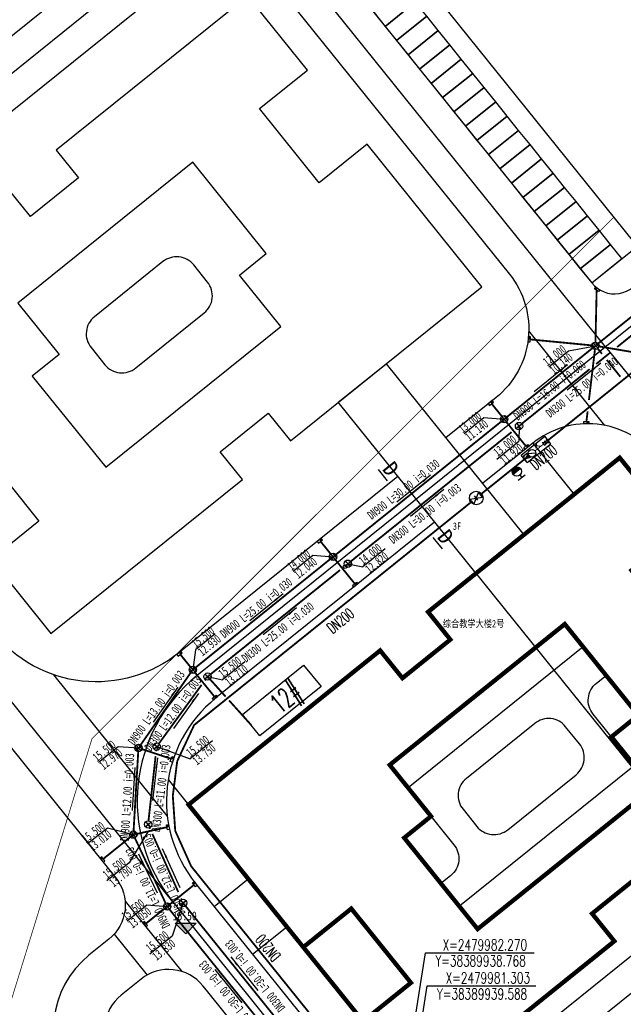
# Model space of a CAD drawing. Extents: x 38389316 to 38392219, y 2477539 to 2480586.
# Tile 36 of 43: x 38389886 to 38389968, y 2479992 to 2480126. Entities that reach past the tile are written whole.
import ezdxf
from ezdxf.enums import TextEntityAlignment as Align

# ---------------------------------------------------------------- set-up
doc = ezdxf.new("R2010")
doc.units = 0
doc.header["$LTSCALE"] = 1000
doc.header["$MEASUREMENT"] = 0
for name, pattern in [('CENTER2', [1.125, 0.75, -0.125, 0.125, -0.125]), ('DASH', [0.35, 0.25, -0.1]), ('PHANTOM2', [1.25, 0.625, -0.125, 0.125, -0.125, 0.125, -0.125])]:
    doc.linetypes.add(name, pattern=pattern)
doc.layers.get('0').update_dxf_attribs({"linetype": 'CONTINUOUS'})
for name, color, linetype in [('-给水标注', 60, 'CONTINUOUS'), ('000001', 2, 'CONTINUOUS'), ('DIM_ELEV', 8, 'CONTINUOUS'), ('DIM_污水', 3, 'CONTINUOUS'), ('JM_指标表', 7, 'CONTINUOUS'), ('JPOINT', 4, 'CONTINUOUS'), ('PIPE-污水', 2, 'CONTINUOUS'), ('PIPE-给水', 6, 'TG_J'), ('PIPE-雨水', 9, 'CONTINUOUS'), ('TWT_COOR', 3, 'CONTINUOUS'), ('u-road', 4, 'CONTINUOUS'), ('U_室外车位', 3, 'CONTINUOUS'), ('VALVE_给水', 7, 'CONTINUOUS'), ('XG-雨水井', 2, 'CONTINUOUS'), ('YD_地块界线', 7, 'CONTINUOUS'), ('国标钢筋混凝土化粪池', 4, 'CONTINUOUS'), ('建筑', 31, 'CONTINUOUS'), ('建筑轮廓', 2, 'CONTINUOUS'), ('文字', 7, 'CONTINUOUS'), ('用地界线', 8, 'CONTINUOUS'), ('绿色屋顶', 114, 'CONTINUOUS'), ('路中线', 7, 'CENTER2'), ('道路', 33, 'CONTINUOUS'), ('雨水', 130, 'CONTINUOUS')]:
    doc.layers.add(name, color=color, linetype=linetype)
doc.styles.add('-宋体', font='txt', dxfattribs={"width": 0.8})
doc.styles.add('_HZTXT', font='txt.shx', dxfattribs={"width": 0.8, "bigfont": 'hztxt.shx'})
doc.styles.add('_TCH_DIM', font='SIMPLEX', dxfattribs={"bigfont": 'GBCBIG'})
doc.styles.add('DIM_FONT', font='SIMPLEX', dxfattribs={"width": 0.7, "bigfont": 'GBCBIG'})
doc.styles.add('TG_LINETYPE', font='SIMPLEX', dxfattribs={"width": 0.8, "height": 3, "bigfont": 'HZTXT'})
doc.styles.add('中等线体', font='txt', dxfattribs={"width": 0.8})
doc.styles.add('人防黑体', font='simhei.ttf', dxfattribs={"width": 0.7})
doc.linetypes.add('TG_J', pattern='A,2,-0.3,["J",TG_LINETYPE,S=0.1,R=0,X=-0.23,Y=-0.15],0', length=2.3)
doc.linetypes.add('未加固陡坎', pattern='A,2,[150,AAA.SHX,S=0.5,R=0,X=0,Y=0.5],1e-11', length=2)

# ---------------------------------------------------------------- blocks, each defined once
blk = doc.blocks.new('雨水井')
for p, q in [((-1, 0), (1, 0)), ((-0.84, 0.55), (0.84, 0.55)), ((-0.84, -0.54), (0.84, -0.54))]:
    blk.add_line(p, q)
blk.add_lwpolyline([(0, -1), (0, 1)])
blk.add_circle((0, 0), 1)
blk = doc.blocks.new('排水雨水检修井')
for p, q in [((-1, 0), (1, 0)), ((0, -1), (0, 1))]:
    blk.add_line(p, q)
blk.add_circle((0, 0), 1)
blk = doc.blocks.new('addddd')
at = {"layer": '-给水标注', "lineweight": -2}
blk.add_hatch(color=256, dxfattribs=at).paths.add_polyline_path([(471862.69, 2575704.54, 0.414214), (471863.7, 2575703.58, 0.414214), (471864.65, 2575704.58)])
blk.add_line((471862.69, 2575704.54), (471864.65, 2575704.58), dxfattribs=at)
at = {"layer": '-给水标注'}
for p, q in [((471864.6, 2575706.22), (471862.72, 2575706.22)), ((471863.66, 2575705.54), (471863.66, 2575706.22))]:
    blk.add_line(p, q, dxfattribs=at)
at = {"layer": '-给水标注', "color": 4, "ltscale": 5}
blk.add_circle((471863.67, 2575704.56), 0.981, dxfattribs=at)
blk = doc.blocks.new('$VALVE$00000296')
for points in [[(-125, 72), (-125, -72), (125, 72), (125, -72), (-125, 72)], [(0, 60), (0, -64)]]:
    blk.add_lwpolyline(points)
for p in [(-125, 0), (125, 0)]:
    blk.add_point(p)
blk = doc.blocks.new('_ARROW')
blk.add_solid([(0, 0), (-1, 0.1), (-1, -0.1)])
blk = doc.blocks.new('化粪池')
at = {"layer": '国标钢筋混凝土化粪池', "color": 4, "linetype": 'DASH', "ltscale": 5}
for p, q in [((39116.07, -4998.7), (39116.07, -4994.92)), ((39116.07, -4994.92), (39126.78, -4994.92)), ((39126.78, -4994.92), (39126.78, -4998.7)), ((39126.78, -4998.7), (39116.07, -4998.7))]:
    blk.add_line(p, q, dxfattribs=at)
at = {"layer": '国标钢筋混凝土化粪池', "color": 4, "ltscale": 5, "style": '_HZTXT', "width": 0.6}
blk.add_text('12#', height=2.7, rotation=0, dxfattribs=at).set_placement((39120.02, -4998.18))
blk = doc.blocks.new('hyvahavb')
at = {"layer": 'DIM_ELEV'}
blk.add_hatch(color=8, dxfattribs=at).paths.add_polyline_path([(-173.18, -4360.83), (-182.18, -4351.83), (-164.18, -4351.83)])
at = {"layer": 'DIM_ELEV', "color": 8}
for p, q in [((-173.18, -4360.83), (-182.18, -4351.83)), ((-182.18, -4351.83), (-164.18, -4351.83)), ((-173.18, -4360.83), (-164.18, -4351.83))]:
    blk.add_line(p, q, dxfattribs=at)
blk = doc.blocks.new('202210211F')
at = {"layer": 'u-road', "color": 8, "flags": 128}
for points in [[(38392067.38, 2482181.78, 0.365977), (38392090.03, 2482176.62), (38392135.75, 2482200.3, -0.356792), (38392158.05, 2482195.61), (38392175.42, 2482174.03, 0.414214), (38392192.29, 2482172.21), (38392241.83, 2482212.09, -0.414212), (38392267.14, 2482209.36), (38392303.51, 2482164.18)], [(38392195.49, 2482149.11), (38392195.49, 2482149.11, -0.414214), (38392197.31, 2482165.98), (38392245.29, 2482204.61, -0.414212), (38392262.16, 2482202.79), (38392292.26, 2482165.4, -0.414214), (38392290.44, 2482148.53), (38392283.59, 2482143.01)], [(38392384.82, 2482031.3), (38392384.82, 2482031.3, 0.414214), (38392386.64, 2482048.17), (38392312.33, 2482140.47, 0.414214), (38392295.46, 2482142.29), (38392288.6, 2482136.78)], [(38392277.04, 2482137.74), (38392247.13, 2482113.66, -0.414215), (38392221.83, 2482116.39), (38392220.57, 2482117.95)], [(38392282.06, 2482131.51), (38392252.15, 2482107.43, 0.414212), (38392249.42, 2482082.12), (38392270.68, 2482055.71)], [(38392231.92, 2482091.09), (38392238.48, 2482082.94, -0.414214), (38392237.57, 2482074.51), (38392234.85, 2482072.31, 0.413489), (38392232.85, 2482054.06, 0.391837)], [(38392250.88, 2482067.55), (38392250.4, 2482068.14, 0.414214), (38392241.96, 2482069.06), (38392239.23, 2482066.86, 0.413147), (38392238.31, 2482058.44, 0.267949)]]:
    blk.add_lwpolyline(points, format="xyb", dxfattribs=at)
for points in [[(38392303.51, 2482164.18), (38392309.74, 2482169.2)], [(38392305.32, 2482144.72), (38392294.91, 2482157.64)], [(38392214.34, 2482112.93), (38392231.92, 2482091.09)], [(38392245.55, 2482091.38), (38392230.05, 2482110.64)], [(38392239.78, 2482079.73), (38392247.54, 2482070.1)], [(38392238.3, 2482075.2), (38392242.79, 2482069.62)], [(38392264.44, 2482050.7), (38392250.88, 2482067.55)]]:
    blk.add_lwpolyline(points, dxfattribs=at)
at = {"layer": 'u-road', "color": 8}
blk.add_arc((38392306.63, 2482166.69), 4, 218.8367, 38.8367, dxfattribs=at)
at = {"layer": 'U_室外车位', "color": 8}
for points in [[(38392273.73, 2482201.18), (38392275.29, 2482199.24), (38392279.42, 2482202.56), (38392277.85, 2482204.51)], [(38392275.29, 2482199.24), (38392276.86, 2482197.29), (38392280.99, 2482200.61), (38392279.42, 2482202.56)], [(38392276.86, 2482197.29), (38392278.43, 2482195.34), (38392282.56, 2482198.66), (38392280.99, 2482200.61)], [(38392278.43, 2482195.34), (38392280, 2482193.39), (38392284.12, 2482196.72), (38392282.56, 2482198.66)], [(38392280, 2482193.39), (38392281.56, 2482191.45), (38392285.69, 2482194.77), (38392284.12, 2482196.72)], [(38392281.56, 2482191.45), (38392283.13, 2482189.5), (38392287.26, 2482192.82), (38392285.69, 2482194.77)], [(38392283.13, 2482189.5), (38392284.7, 2482187.55), (38392288.83, 2482190.88), (38392287.26, 2482192.82)], [(38392284.7, 2482187.55), (38392286.27, 2482185.6), (38392290.4, 2482188.93), (38392288.83, 2482190.88)], [(38392286.27, 2482185.6), (38392287.84, 2482183.66), (38392291.96, 2482186.98), (38392290.4, 2482188.93)], [(38392287.84, 2482183.66), (38392289.4, 2482181.71), (38392293.53, 2482185.03), (38392291.96, 2482186.98)], [(38392289.4, 2482181.71), (38392290.97, 2482179.76), (38392295.1, 2482183.09), (38392293.53, 2482185.03)], [(38392290.97, 2482179.76), (38392292.54, 2482177.81), (38392296.67, 2482181.14), (38392295.1, 2482183.09)], [(38392292.54, 2482177.81), (38392294.11, 2482175.87), (38392298.23, 2482179.19), (38392296.67, 2482181.14)], [(38392294.11, 2482175.87), (38392295.67, 2482173.92), (38392299.8, 2482177.24), (38392298.23, 2482179.19)], [(38392295.67, 2482173.92), (38392297.24, 2482171.97), (38392301.37, 2482175.3), (38392299.8, 2482177.24)], [(38392297.24, 2482171.97), (38392298.81, 2482170.03), (38392302.94, 2482173.35), (38392301.37, 2482175.3)], [(38392298.81, 2482170.03), (38392300.38, 2482168.08), (38392304.51, 2482171.4), (38392302.94, 2482173.35)], [(38392300.38, 2482168.08), (38392301.95, 2482166.13), (38392306.07, 2482169.45), (38392304.51, 2482171.4)], [(38392301.95, 2482166.13), (38392303.51, 2482164.18), (38392307.64, 2482167.51), (38392306.07, 2482169.45)]]:
    blk.add_lwpolyline(points, close=True, dxfattribs=at)
at = {"layer": 'YD_地块界线', "color": 8, "flags": 128}
blk.add_lwpolyline([(38392632.19, 2481768.68), (38392209.29, 2482293.97, 0.356791)], format="xyb", dxfattribs=at)
at = {"layer": '建筑', "color": 8, "linetype": 'DASH', "ltscale": 10, "const_width": 0.2, "flags": 128}
blk.add_lwpolyline([(38392287.71, 2482124.5), (38392307.33, 2482140.3), (38392339.32, 2482100.57), (38392331.84, 2482094.55), (38392346.26, 2482076.64), (38392353.74, 2482082.66), (38392385.72, 2482042.93), (38392366.09, 2482027.13)], close=True, dxfattribs=at)
at = {"layer": '建筑轮廓', "color": 8, "flags": 128}
for points in [[(38392197.65, 2482155.99), (38392213.33, 2482136.51), (38392219.87, 2482141.78), (38392228.02, 2482131.65), (38392221.48, 2482126.39), (38392229.63, 2482116.26), (38392255.81, 2482137.33), (38392252.76, 2482141.11), (38392259.31, 2482146.38), (38392262.35, 2482142.6), (38392288.52, 2482163.67), (38392272.84, 2482183.14), (38392266.3, 2482177.87), (38392258.15, 2482188), (38392264.69, 2482193.27), (38392256.54, 2482203.39), (38392230.37, 2482182.32), (38392233.41, 2482178.55), (38392226.87, 2482173.28), (38392223.82, 2482177.06)], [(38392225.12, 2482161.41), (38392230.77, 2482154.4), (38392227.1, 2482151.45), (38392237.14, 2482138.99), (38392261.05, 2482158.24), (38392255.41, 2482165.25), (38392259.07, 2482168.2), (38392249.04, 2482180.66)], [(38392268.89, 2482147.87), (38392275.44, 2482153.13), (38392294.25, 2482129.77), (38392287.71, 2482124.5)]]:
    blk.add_lwpolyline(points, close=True, dxfattribs=at)
at = {"layer": '建筑轮廓', "color": 8, "const_width": 0.6, "flags": 128}
for points in [[(38392248.45, 2482092.89), (38392264.12, 2482073.42), (38392270.67, 2482078.69), (38392278.82, 2482068.56), (38392272.28, 2482063.29), (38392280.43, 2482053.17), (38392306.6, 2482074.24), (38392303.56, 2482078.01), (38392310.1, 2482083.28), (38392313.14, 2482079.5), (38392339.32, 2482100.57), (38392323.64, 2482120.05), (38392317.1, 2482114.78), (38392308.94, 2482124.91), (38392315.49, 2482130.17), (38392307.33, 2482140.3), (38392281.16, 2482119.23), (38392284.2, 2482115.45), (38392277.66, 2482110.18), (38392274.62, 2482113.96)], [(38392275.92, 2482098.32), (38392281.56, 2482091.31), (38392277.9, 2482088.36), (38392287.93, 2482075.9), (38392311.85, 2482095.15), (38392306.2, 2482102.16), (38392309.86, 2482105.11), (38392299.83, 2482117.57)]]:
    blk.add_lwpolyline(points, close=True, dxfattribs=at)
blk.add_lwpolyline([(38392272.28, 2482063.29), (38392264.12, 2482073.42)], dxfattribs=at)
at = {"layer": '用地界线', "color": 10, "linetype": 'PHANTOM2', "ltscale": 0.01, "const_width": 0.1, "flags": 128}
blk.add_lwpolyline([(38392235.26, 2482101.89), (38392270.9, 2482137.54), (38392306.54, 2482173.18), (38392373.95, 2482086.4), (38392424.95, 2482025.04), (38392448.56, 2481995.71), (38392438.61, 2481909.05), (38392429.45, 2481829.31), (38392429.01, 2481827.02), (38392427.12, 2481819.84), (38392426.6, 2481818.27), (38392426.26, 2481817.21), (38392425.43, 2481814.9), (38392423.82, 2481810.98), (38392421.79, 2481806.57), (38392418.72, 2481801.02), (38392414.83, 2481794.99), (38392410.53, 2481789.42), (38392405.59, 2481783.99), (38392398.87, 2481777.91), (38392396.95, 2481776.5), (38392345.95, 2481747.45), (38392111.41, 2481613.84), (38392109.01, 2481614.47), (38392106.98, 2481614.07), (38392098.15, 2481630.51), (38392116.12, 2481640.75), (38392101.21, 2481666.92), (38392135.86, 2481778.66), (38392136.38, 2481780.34), (38392181.47, 2481804.15), (38392192.72, 2481840.56), (38392168.94, 2481885.6), (38392177.65, 2481913.84), (38392177.59, 2481914.99), (38392183.13, 2481932.94), (38392184.52, 2481931.77), (38392189.13, 2481946.8), (38392199.95, 2481981.77), (38392198.7, 2481982.12), (38392198.34, 2481982.25), (38392199.41, 2481985.72), (38392202.06, 2481994.32)], close=True, dxfattribs=at)
at = {"layer": '路中线', "color": 8, "linetype": 'DASH', "ltscale": 4, "flags": 128}
for points in [[(38392182.34, 2482159.06), (38392242.78, 2482207.72, -0.414212), (38392265.28, 2482205.3, -0.414212)], [(38392314.58, 2482162.83), (38392249.64, 2482110.54, 0.414213), (38392246.3, 2482079.61), (38392550.2, 2481702.13)]]:
    blk.add_lwpolyline(points, format="xyb", dxfattribs=at)
for points in [[(38392305.41, 2482155.44), (38392265.28, 2482205.3)], [(38392246.3, 2482079.61), (38392155.96, 2482191.82)], [(38392305.41, 2482155.44), (38392399.79, 2482038.21)]]:
    blk.add_lwpolyline(points, dxfattribs=at)
at = {"layer": '道路', "color": 8, "flags": 128}
for points in [[(38392244.94, 2482167.09), (38392235.59, 2482159.57, 0.414214), (38392235.14, 2482155.35), (38392237.02, 2482153.01, 0.414214), (38392241.24, 2482152.56), (38392250.58, 2482160.08, 0.414214), (38392251.04, 2482164.3), (38392249.16, 2482166.64, 0.414214), (38392244.94, 2482167.09), (38392244.94, 2482167.09)], [(38392310.59, 2482096.71), (38392303.69, 2482105.27, -0.414214), (38392304.15, 2482109.49), (38392305.47, 2482110.56)], [(38392295.73, 2482104), (38392286.39, 2482096.48, 0.414214), (38392285.93, 2482092.26), (38392287.81, 2482089.92, 0.414214), (38392292.03, 2482089.47), (38392301.38, 2482096.99, 0.414214), (38392301.83, 2482101.21), (38392299.95, 2482103.55, 0.414214), (38392295.73, 2482104), (38392295.73, 2482104)], [(38392277.8, 2482095.98), (38392284.7, 2482087.41, -0.414214), (38392284.24, 2482083.19), (38392282.92, 2482082.13)], [(38392316.62, 2482065.62), (38392314.74, 2482067.95, 0.414214), (38392310.52, 2482068.41), (38392304.29, 2482063.39, 0.414214), (38392303.84, 2482059.17), (38392305.72, 2482056.84, 0.414214), (38392309.94, 2482056.38), (38392316.17, 2482061.4, 0.414214), (38392316.62, 2482065.62), (38392316.62, 2482065.62)]]:
    blk.add_lwpolyline(points, format="xyb", dxfattribs=at)
at = {"layer": '道路', "color": 8}
blk.add_lwpolyline([(38392295.46, 2482142.29), (38392301.1, 2482135.28)], dxfattribs=at)
at = {"layer": '道路', "color": 8, "flags": 128}
for points in [[(38392302.34, 2482114.45), (38392278.43, 2482095.2)], [(38392309.34, 2482098.26), (38392285.43, 2482079.01)], [(38392245.68, 2482096.33), (38392248.45, 2482092.89)], [(38392251.93, 2482079), (38392256.6, 2482082.77)], [(38392282.31, 2482050.83), (38392321.57, 2482082.43)], [(38392257.19, 2482072.46), (38392261.87, 2482076.22)]]:
    blk.add_lwpolyline(points, dxfattribs=at)
at = {"layer": 'DIM_ELEV', "color": 8, "xscale": 0.16, "yscale": 0.16, "zscale": 0.16}
blk.add_blockref('hyvahavb', (38392275.77, 2482772.99), dxfattribs=at)
at = {"layer": 'DIM_ELEV', "color": 8, "style": '-宋体', "width": 0.8}
blk.add_text('15.50', height=1.2, dxfattribs=at).set_placement((38392246.3, 2482077.1))
at = {"layer": '文字', "color": 8, "style": '中等线体', "width": 0.8}
for s, p in [('3F', (38392284.54, 2482130.45)), ('综合教学大楼2号', (38392283.17, 2482117.13))]:
    blk.add_text(s, height=1, rotation=360, dxfattribs=at).set_placement(p)

msp = doc.modelspace()

# ---------------------------------------------------------------- hatches: boundary and pattern name
at = {"layer": 'JPOINT', "ltscale": 5}
msp.add_hatch(color=4, dxfattribs=at).paths.add_polyline_path([(38389955.36, 2480067.09), (38389954.97, 2480066.44), (38389954.97, 2480066.44), (38389955.69, 2480066.68), (38389955.56, 2480066.84, -0.050587), (38389955.49, 2480066.93)])
at = {"layer": 'PIPE-给水'}
for points in [[(38389909.78, 2480030.08), (38389909.67, 2480030.14), (38389909.68, 2480030.16)], [(38389909.78, 2480030.08), (38389909.7, 2480030.18), (38389909.68, 2480030.16)], [(38389907.46, 2480025.13), (38389907.35, 2480025.19), (38389907.34, 2480025.17)], [(38389907.46, 2480025.13), (38389907.34, 2480025.15), (38389907.34, 2480025.17)], [(38389906.86, 2480020.4), (38389906.74, 2480020.42), (38389906.74, 2480020.41)], [(38389906.86, 2480020.4), (38389906.74, 2480020.39), (38389906.74, 2480020.41)], [(38389907.19, 2480015.63), (38389907.07, 2480015.62), (38389907.07, 2480015.6)], [(38389907.19, 2480015.63), (38389907.08, 2480015.58), (38389907.07, 2480015.6)], [(38389909.36, 2480010.79), (38389909.24, 2480010.74), (38389909.25, 2480010.72)], [(38389909.36, 2480010.79), (38389909.26, 2480010.71), (38389909.25, 2480010.72)]]:
    msp.add_hatch(color=256, dxfattribs=at).paths.add_polyline_path(points)
at = {"layer": 'XG-雨水井'}
for points in [[(38389964.59, 2480089.93), (38389964.59, 2480089.93), (38389964.87, 2480089.73), (38389964.71, 2480089.5), (38389964.43, 2480089.69), (38389964.43, 2480089.69)], [(38389955.44, 2480083.14), (38389955.44, 2480083.14), (38389955.4, 2480082.8), (38389955.69, 2480082.76), (38389955.73, 2480083.11), (38389955.73, 2480083.11)], [(38389950.48, 2480074.4), (38389950.48, 2480074.4), (38389950.21, 2480074.18), (38389950.39, 2480073.96), (38389950.66, 2480074.18), (38389950.66, 2480074.18)], [(38389963.69, 2480071.25), (38389963.69, 2480071.25), (38389963.35, 2480071.25), (38389963.34, 2480071.53), (38389963.68, 2480071.54), (38389963.68, 2480071.54)], [(38389955.5, 2480068.18), (38389955.5, 2480068.17), (38389955.23, 2480067.96), (38389955.05, 2480068.18), (38389955.32, 2480068.4), (38389955.32, 2480068.4)], [(38389927.11, 2480055.59), (38389927.11, 2480055.59), (38389926.84, 2480055.37), (38389927.02, 2480055.15), (38389927.29, 2480055.36), (38389927.29, 2480055.36)], [(38389932.13, 2480049.36), (38389932.13, 2480049.36), (38389931.86, 2480049.14), (38389931.68, 2480049.37), (38389931.95, 2480049.59), (38389931.95, 2480049.59)], [(38389907.95, 2480040.16), (38389907.95, 2480040.16), (38389907.68, 2480039.94), (38389907.86, 2480039.72), (38389908.13, 2480039.93), (38389908.13, 2480039.93)], [(38389912.97, 2480033.93), (38389912.97, 2480033.93), (38389912.7, 2480033.72), (38389912.52, 2480033.94), (38389912.79, 2480034.16), (38389912.79, 2480034.16)], [(38389907.02, 2480025.67), (38389907.02, 2480025.67), (38389906.91, 2480025.34), (38389906.63, 2480025.43), (38389906.74, 2480025.76), (38389906.74, 2480025.76)], [(38389906.28, 2480016.49), (38389906.28, 2480016.49), (38389906.35, 2480016.16), (38389906.07, 2480016.09), (38389906, 2480016.43), (38389906, 2480016.43)], [(38389896.93, 2480011.87), (38389896.93, 2480011.87), (38389897.15, 2480011.6), (38389897.37, 2480011.78), (38389897.16, 2480012.05), (38389897.16, 2480012.05)], [(38389909.76, 2480008.69), (38389909.76, 2480008.69), (38389909.98, 2480008.42), (38389909.76, 2480008.24), (38389909.54, 2480008.51), (38389909.54, 2480008.51)], [(38389902.76, 2480003.04), (38389902.76, 2480003.04), (38389902.98, 2480002.77), (38389903.2, 2480002.95), (38389902.99, 2480003.22), (38389902.99, 2480003.22)]]:
    msp.add_hatch(color=256, dxfattribs=at).paths.add_polyline_path(points)

# ---------------------------------------------------------------- linework, layer by layer
at = {"color": 2}
for p, q in [((38389954.14, 2480070.93), (38389954.13, 2480068.86)), ((38389951.09, 2480066.4), (38389954.13, 2480068.86)), ((38389935.86, 2480054.14), (38389932.8, 2480051.69)), ((38389930.77, 2480052.12), (38389932.8, 2480051.69)), ((38389916.7, 2480038.71), (38389913.64, 2480036.27)), ((38389911.61, 2480036.69), (38389913.64, 2480036.27)), ((38389912.29, 2480027.91), (38389909.23, 2480025.47)), ((38389904.66, 2480027.12), (38389909.23, 2480025.47)), ((38389903.43, 2480015.5), (38389900.91, 2480011.25)), ((38389900.91, 2480011.25), (38389897.85, 2480008.8)), ((38389908.27, 2480005.76), (38389906.78, 2480001.21)), ((38389906.78, 2480001.21), (38389903.72, 2479998.77))]:
    msp.add_line(p, q, dxfattribs=at)
at = {"layer": 'DIM_污水', "color": 8}
for p, q in [((38389958.21, 2480079.03), (38389960.9, 2480081.2)), ((38389960.9, 2480081.2), (38389964.57, 2480081.9)), ((38389960.77, 2480079.28, 7.5), (38389956.2, 2480075.6, 7.5)), ((38389946.66, 2480069.91), (38389949.35, 2480072.08)), ((38389949.35, 2480072.08), (38389952.11, 2480071.86)), ((38389942.05, 2480064.2, 7.5), (38389937.47, 2480060.52, 7.5)), ((38389923.29, 2480051.09), (38389925.99, 2480053.27)), ((38389925.99, 2480053.27), (38389928.74, 2480053.05)), ((38389921.93, 2480048.01, 7.5), (38389917.36, 2480044.32, 7.5)), ((38389912.65, 2480042.53), (38389909.96, 2480040.36)), ((38389909.96, 2480040.36), (38389909.58, 2480037.62)), ((38389907.56, 2480035.27, 7.5), (38389904.17, 2480030.47, 7.5)), ((38389896.72, 2480024.99), (38389899.41, 2480027.16)), ((38389899.41, 2480027.16), (38389902.17, 2480026.94)), ((38389901.66, 2480024.26, 7.5), (38389901.33, 2480018.39, 7.5)), ((38389895.22, 2480013.87), (38389897.92, 2480016.04)), ((38389897.92, 2480016.04), (38389901.47, 2480015.1)), ((38389902.16, 2480012.46, 7.5), (38389904.71, 2480007.17, 7.5)), ((38389900.63, 2480003.33), (38389903.33, 2480005.5)), ((38389903.33, 2480005.5), (38389906.09, 2480005.28)), ((38389912.6, 2479996.67, 7.5), (38389916.28, 2479992.1, 7.5))]:
    msp.add_line(p, q, dxfattribs=at)
at = {"layer": 'DIM_污水', "color": 2}
for p, q in [((38389965.31, 2480079.51, 7.5), (38389960.73, 2480075.83, 7.5)), ((38389943.88, 2480062.26, 7.5), (38389939.31, 2480058.58, 7.5)), ((38389923.77, 2480046.07, 7.5), (38389919.19, 2480042.39, 7.5)), ((38389910.36, 2480034.4, 7.5), (38389906.97, 2480029.6, 7.5)), ((38389904.78, 2480025.6, 7.5), (38389904.1, 2480019.77, 7.5)), ((38389905.42, 2480013.22), (38389907.84, 2480007.87)), ((38389914.78, 2479998.38, 7.5), (38389918.46, 2479993.81, 7.5))]:
    msp.add_line(p, q, dxfattribs=at)
at = {"layer": 'JM_指标表'}
msp.add_circle((38389948.3, 2480061.09), 0.931, dxfattribs=at)
at = {"layer": 'JPOINT', "color": 4, "ltscale": 5}
for p, q in [((38389954.43, 2480066.96, 0), (38389957.65, 2480069.53, 0)), ((38389958.47, 2480068.5, 0), (38389957.65, 2480069.53, 0)), ((38389957.88, 2480069.11, 0), (38389957.65, 2480068.25, 0)), ((38389958.21, 2480068.69, 0), (38389957.88, 2480069.11, 0)), ((38389955.25, 2480065.93, 0), (38389958.47, 2480068.5, 0)), ((38389956.47, 2480067.9, 0), (38389956.55, 2480068.54, 0)), ((38389957.32, 2480068.66, 0), (38389958.21, 2480068.69, 0)), ((38389957.65, 2480068.25, 0), (38389957.32, 2480068.66, 0)), ((38389957.93, 2480068.47, 0), (38389957.6, 2480068.89, 0)), ((38389955.25, 2480065.93, 0), (38389954.43, 2480066.96, 0)), ((38389955.28, 2480067.22, 0), (38389954.69, 2480066.75, 0)), ((38389954.69, 2480066.75, 0), (38389954.88, 2480066.83, 0)), ((38389955.13, 2480066.23, 0), (38389954.8, 2480066.65, 0)), ((38389954.88, 2480066.83, 0), (38389954.85, 2480066.87, 0)), ((38389955.36, 2480067.09, 0), (38389954.97, 2480066.44, 0)), ((38389954.97, 2480066.44, 0), (38389955.69, 2480066.68, 0)), ((38389955.69, 2480066.68, 0), (38389955.36, 2480067.09, 0)), ((38389955.39, 2480067.18, 0), (38389956.43, 2480067.25, 0))]:
    msp.add_line(p, q, dxfattribs=at)
at = {"layer": 'JPOINT', "color": 4, "ltscale": 5, "const_width": 0.127}
for points in [[(38389957.49, 2480068.46), (38389956.34, 2480067.53)], [(38389957.12, 2480068.16), (38389956.51, 2480068.23)]]:
    msp.add_lwpolyline(points, dxfattribs=at)
at = {"layer": 'JPOINT', "color": 4, "ltscale": 5}
msp.add_lwpolyline([(38389955.39, 2480067.18, 0, 0.157, 0), (38389955.88, 2480067.21, 0.157, 0.157, 0)], format="xyseb", dxfattribs=at)
msp.add_circle((38389955.93, 2480067.21, 0), 0.522, dxfattribs=at)
at = {"layer": 'PIPE-污水', "const_width": 0.25}
for points in [[(38389973.23, 2480086.3), (38389967.54, 2480081.72)], [(38389966.56, 2480080.93), (38389964.68, 2480079.41)], [(38389963.79, 2480078.7), (38389954.53, 2480071.25)], [(38389953.75, 2480070.62), (38389953.65, 2480070.53)], [(38389953.12, 2480070.1), (38389931.16, 2480052.43)], [(38389929.7, 2480051.25), (38389912, 2480037)], [(38389910.79, 2480035.56), (38389904.95, 2480027.53)], [(38389911.32, 2480036.29), (38389911.23, 2480036.17)], [(38389911.95, 2480036.32), (38389914.07, 2480033.96)], [(38389914.54, 2480033.44), (38389917.58, 2480030.06)], [(38389904.6, 2480026.65), (38389904.59, 2480026.5)], [(38389904.51, 2480025.82), (38389903.54, 2480016.99)], [(38389903.69, 2480016.04), (38389903.76, 2480015.89)], [(38389904.06, 2480015.21), (38389907.61, 2480007.25)], [(38389907.99, 2480006.38), (38389908.07, 2480006.21)], [(38389926.24, 2479983.44), (38389908.58, 2480005.37)]]:
    msp.add_lwpolyline(points, dxfattribs=at)
at = {"layer": 'PIPE-污水'}
msp.add_circle((38389930.39, 2480051.73), 0.25, dxfattribs=at)
at = {"layer": 'PIPE-给水', "const_width": 0.25}
for points in [[(38389979.43, 2480086.16), (38389958.03, 2480068.92)], [(38389954.96, 2480066.45), (38389948.88, 2480061.56)], [(38389947.71, 2480060.62), (38389909.78, 2480030.08)], [(38389907.46, 2480025.13), (38389909.78, 2480030.08)], [(38389906.86, 2480020.4), (38389907.46, 2480025.13)], [(38389907.19, 2480015.63), (38389906.86, 2480020.4)], [(38389909.36, 2480010.79), (38389907.19, 2480015.63)], [(38389956.9, 2479951.73), (38389909.36, 2480010.79)]]:
    msp.add_lwpolyline(points, dxfattribs=at)
at = {"layer": 'PIPE-雨水', "const_width": 0.25}
for points in [[(38389964.96, 2480082.21), (38389975.67, 2480090.83)], [(38389964.58, 2480082.4), (38389964.74, 2480089.47)], [(38389964.08, 2480081.95), (38389955.69, 2480082.76)], [(38389964.18, 2480081.58), (38389952.5, 2480072.18)], [(38389964.51, 2480081.4), (38389963.69, 2480074.49)], [(38389965.47, 2480080.79), (38389964.89, 2480081.51)], [(38389965.07, 2480081.81), (38389971.84, 2480080.66)], [(38389967.98, 2480077.66), (38389966.13, 2480079.97)], [(38389951.8, 2480072.25), (38389950.41, 2480073.97)], [(38389963.51, 2480072.94), (38389963.34, 2480071.53)], [(38389951.72, 2480071.55), (38389929.13, 2480053.36)], [(38389952.42, 2480071.47), (38389955.07, 2480068.2)], [(38389928.43, 2480053.44), (38389927.04, 2480055.16)], [(38389928.35, 2480052.74), (38389909.97, 2480037.93)], [(38389929.06, 2480052.66), (38389931.7, 2480049.39)], [(38389909.26, 2480038.01), (38389907.88, 2480039.73)], [(38389909.29, 2480037.21), (38389902.46, 2480027.35)], [(38389909.89, 2480037.23), (38389912.54, 2480033.96)], [(38389902.14, 2480026.44), (38389901.5, 2480015.6)], [(38389902.64, 2480026.79), (38389906.64, 2480025.46)], [(38389901.96, 2480015.2), (38389906.07, 2480016.12)], [(38389901.08, 2480014.78), (38389897.37, 2480011.79)], [(38389901.68, 2480014.64), (38389905.87, 2480005.74)], [(38389906.48, 2480005.6), (38389909.76, 2480008.24)], [(38389905.7, 2480004.97), (38389903.2, 2480002.96)], [(38389906.4, 2480004.89), (38389924.59, 2479982.3)]]:
    msp.add_lwpolyline(points, dxfattribs=at)
at = {"layer": 'TWT_COOR', "color": 3}
for p, q in [((38389938.77, 2479982.27), (38389941.37, 2479998.94)), ((38389941.37, 2479998.94), (38389956.22, 2479998.94)), ((38389939.59, 2479981.3), (38389941.58, 2479994.43)), ((38389941.58, 2479994.43), (38389956.43, 2479994.43))]:
    msp.add_line(p, q, dxfattribs=at)
at = {"layer": 'XG-雨水井'}
for points in [[(38389964.43, 2480089.69), (38389964.59, 2480089.93), (38389964.59, 2480089.93), (38389965.16, 2480089.54), (38389965, 2480089.3), (38389964.43, 2480089.69)], [(38389955.73, 2480083.11), (38389955.44, 2480083.14), (38389955.44, 2480083.14), (38389955.36, 2480082.45), (38389955.65, 2480082.42), (38389955.73, 2480083.11)], [(38389950.66, 2480074.18), (38389950.48, 2480074.4), (38389950.48, 2480074.4), (38389949.94, 2480073.97), (38389950.12, 2480073.74), (38389950.66, 2480074.18)], [(38389963.68, 2480071.54), (38389963.69, 2480071.25), (38389963.69, 2480071.25), (38389963, 2480071.24), (38389962.99, 2480071.53), (38389963.68, 2480071.54)], [(38389955.32, 2480068.4), (38389955.5, 2480068.18), (38389955.5, 2480068.17), (38389954.96, 2480067.74), (38389954.78, 2480067.96), (38389955.32, 2480068.4)], [(38389927.29, 2480055.36), (38389927.11, 2480055.59), (38389927.11, 2480055.59), (38389926.58, 2480055.15), (38389926.76, 2480054.93), (38389927.29, 2480055.36)], [(38389931.95, 2480049.59), (38389932.13, 2480049.36), (38389932.13, 2480049.36), (38389931.6, 2480048.93), (38389931.41, 2480049.15), (38389931.95, 2480049.59)], [(38389908.13, 2480039.93), (38389907.95, 2480040.16), (38389907.95, 2480040.16), (38389907.41, 2480039.73), (38389907.59, 2480039.5), (38389908.13, 2480039.93)], [(38389912.79, 2480034.16), (38389912.97, 2480033.93), (38389912.97, 2480033.93), (38389912.43, 2480033.5), (38389912.25, 2480033.72), (38389912.79, 2480034.16)], [(38389906.74, 2480025.76), (38389907.02, 2480025.67), (38389907.02, 2480025.67), (38389906.8, 2480025.01), (38389906.52, 2480025.11), (38389906.74, 2480025.76)], [(38389906, 2480016.43), (38389906.28, 2480016.49), (38389906.28, 2480016.49), (38389906.43, 2480015.82), (38389906.15, 2480015.76), (38389906, 2480016.43)], [(38389897.16, 2480012.05), (38389896.93, 2480011.87), (38389896.93, 2480011.87), (38389897.37, 2480011.33), (38389897.59, 2480011.51), (38389897.16, 2480012.05)], [(38389909.54, 2480008.51), (38389909.76, 2480008.69), (38389909.76, 2480008.69), (38389910.2, 2480008.15), (38389909.97, 2480007.97), (38389909.54, 2480008.51)], [(38389902.99, 2480003.22), (38389902.76, 2480003.04), (38389902.76, 2480003.04), (38389903.2, 2480002.5), (38389903.42, 2480002.68), (38389902.99, 2480003.22)]]:
    msp.add_lwpolyline(points, close=True, dxfattribs=at)
at = {"layer": '绿色屋顶', "color": 7}
for points in [[(38389936.2, 2480063.43), (38389934.95, 2480064.98)], [(38389943.68, 2480054.14), (38389942.43, 2480055.69)]]:
    msp.add_lwpolyline(points, dxfattribs=at)

# ---------------------------------------------------------------- block references
msp.add_blockref('202210211F', (-2339.44, -2073.7))
at = {"rotation": 38.92154451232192}
msp.add_blockref('化粪池', (38356345.73, 2459342.72), dxfattribs=at)
at = {"layer": 'DIM_污水', "color": 8, "xscale": 1.389713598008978, "yscale": 1.389713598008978, "zscale": 1.389713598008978}
for p, rotation in [((38389960.77, 2480079.28, 7.5), 38.83661932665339), ((38389942.05, 2480064.2, 7.5), 38.83661932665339), ((38389921.93, 2480048.01, 7.5), 38.83661932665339), ((38389907.56, 2480035.27, 7.5), 54.75459081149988), ((38389901.66, 2480024.26, 7.5), 86.80315159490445), ((38389902.16, 2480012.46, 7.5), 115.7279242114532), ((38389912.6, 2479996.67, 7.5), 128.8366193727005)]:
    msp.add_blockref('_ARROW', p, dxfattribs=dict(at, rotation=rotation))
at = {"layer": 'DIM_污水', "color": 2, "xscale": 1.389713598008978, "yscale": 1.389713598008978, "zscale": 1.389713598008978}
for p, rotation in [((38389965.31, 2480079.51, 7.5), 38.83661932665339), ((38389943.88, 2480062.26, 7.5), 38.83661932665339), ((38389923.77, 2480046.07, 7.5), 38.83661932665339), ((38389910.36, 2480034.4, 7.5), 54.75459081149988), ((38389904.78, 2480025.6, 7.5), 83.3610209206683), ((38389905.42, 2480013.22), 114.3802658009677), ((38389914.78, 2479998.38, 7.5), 128.8366193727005)]:
    msp.add_blockref('_ARROW', p, dxfattribs=dict(at, rotation=rotation))
at = {"layer": 'VALVE_给水', "xscale": -0.006000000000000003, "yscale": 0.005999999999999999, "zscale": 0.006, "rotation": 218.8366193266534}
msp.add_blockref('$VALVE$00000296', (38389948.29, 2480061.09), dxfattribs=at)
at = {"layer": 'XG-雨水井', "color": 8, "xscale": 0.4999995, "yscale": 0.4999995, "zscale": 0.4999995, "rotation": 308.8366193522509}
for p in [(38389964.57, 2480081.9), (38389952.11, 2480071.86), (38389928.74, 2480053.05), (38389909.58, 2480037.62), (38389902.17, 2480026.94), (38389901.47, 2480015.1), (38389906.09, 2480005.28)]:
    msp.add_blockref('雨水井', p, dxfattribs=at)
at = {"layer": '绿色屋顶', "color": 8, "xscale": 0.6499999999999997, "yscale": 0.6499999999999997, "zscale": 0.6499999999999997, "rotation": 218.8366193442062}
msp.add_blockref('addddd', (37578963.99, 3976507.06), dxfattribs=at)
at = {"layer": '雨水', "linetype": '未加固陡坎', "xscale": 0.4999994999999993, "yscale": 0.4999994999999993, "zscale": 0.4999994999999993, "rotation": 38.83661932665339}
for p in [(38389954.14, 2480070.93), (38389930.77, 2480052.12), (38389911.61, 2480036.69), (38389904.66, 2480027.12), (38389903.49, 2480016.5), (38389908.27, 2480005.76)]:
    msp.add_blockref('排水雨水检修井', p, dxfattribs=at)

# ---------------------------------------------------------------- texts
at = {"color": 2, "style": '人防黑体', "width": 0.7}
for s, rotation, p in [('13.000', 38.8261, (38389952.21, 2480068.24, 70.44)), ('11.920', 38.8261, (38389953.13, 2480067.12, 70.44)), ('14.000', 38.8471, (38389933.82, 2480053.44, 70.44)), ('12.820', 38.8471, (38389934.71, 2480052.29, 70.44)), ('15.500', 38.8471, (38389914.65, 2480038.01, 70.44)), ('13.710', 38.8471, (38389915.55, 2480036.87, 70.44)), ('15.500', 38.8471, (38389910.25, 2480027.21, 70.44)), ('13.750', 38.8471, (38389911.14, 2480026.07, 70.44)), ('15.500', 38.8471, (38389898.86, 2480010.54, 70.44)), ('13.790', 38.8471, (38389899.76, 2480009.4, 70.44)), ('15.500', 38.8471, (38389904.74, 2480000.51, 70.44)), ('13.830', 38.8471, (38389905.63, 2479999.37, 70.44))]:
    msp.add_text(s, height=1.2, rotation=rotation, dxfattribs=at).set_placement(p, align=Align.MIDDLE)
at = {"layer": '000001', "style": 'DIM_FONT', "width": 0.6}
for rotation, p in [(38.8366, (38389957.04, 2480067.25, 0)), (38.8366, (38389929.29, 2480044.91, 0)), (128.8366, (38389919.27, 2479999.16, 0))]:
    msp.add_text('DN200', height=1.5, rotation=rotation, dxfattribs=at).set_placement(p, align=Align.TOP_CENTER)
at = {"layer": 'DIM_污水', "color": 8, "style": '人防黑体', "width": 0.7}
for s, rotation, p in [('12.000', 38.5759, (38389958.98, 2480080.59, 70.44)), ('10.140', 38.5759, (38389959.9, 2480079.46, 70.44)), ('13.000', 38.5759, (38389947.43, 2480071.46, 70.44)), ('11.140', 38.5759, (38389948.35, 2480070.34, 70.44)), ('14.000', 38.5759, (38389924.06, 2480052.65, 70.44)), ('12.040', 38.5759, (38389924.98, 2480051.53, 70.44)), ('15.500', 39.0974, (38389910.97, 2480042.11, 70.44)), ('12.930', 39.0974, (38389911.86, 2480040.97, 70.44)), ('15.500', 38.5759, (38389897.49, 2480026.55, 70.44)), ('12.970', 38.5759, (38389898.41, 2480025.42, 70.44)), ('15.500', 38.5759, (38389896, 2480015.43, 70.44)), ('13.010', 38.5759, (38389896.91, 2480014.31, 70.44)), ('15.500', 38.5759, (38389901.41, 2480004.88, 70.44)), ('13.050', 38.5759, (38389902.33, 2480003.76, 70.44))]:
    msp.add_text(s, height=1.2, rotation=rotation, dxfattribs=at).set_placement(p, align=Align.MIDDLE)
at = {"layer": 'DIM_污水', "color": 9, "style": '人防黑体', "width": 0.7}
for s, p in [('Y15', (38389964.46, 2480081.54, 0)), ('Y14', (38389952, 2480071.51, 0)), ('Y13', (38389928.63, 2480052.7, 0)), ('Y12', (38389909.47, 2480037.27, 0)), ('Y11', (38389902.06, 2480026.59, 0)), ('Y10', (38389901.36, 2480014.74, 0)), ('Y9', (38389906.06, 2480005, 0))]:
    msp.add_text(s, height=0.4, rotation=38.8261, dxfattribs=at).set_placement(p)
at = {"layer": 'DIM_污水', "color": 8, "style": '人防黑体', "width": 0.7}
for s, rotation, p in [('DN900 L=16.00 i=0.060', 38.5001, (38389954, 2480071.62)), ('DN900 L=30.00 i=0.030', 38.5001, (38389934.03, 2480058.09)), ('DN900 L=25.00 i=0.030', 38.5001, (38389913.91, 2480041.89)), ('DN900 L=13.00 i=0.003', 54.418, (38389901.6, 2480027.22)), ('DN900 L=12.00 i=0.003', 86.4666, (38389900.85, 2480014.2)), ('DN900 L=11.00 i=0.003', 115.3914, (38389906.54, 2480002.67)), ('DN900 L=30.00 i=0.003', 128.5001, (38389918.71, 2479988.65))]:
    msp.add_text(s, height=1.2, rotation=rotation, dxfattribs=at).set_placement(p)
at = {"layer": 'DIM_污水', "color": 2, "style": '人防黑体', "width": 0.7}
for s, height, rotation, p in [('DN300 L=25.00 i=0.040', 1.2, 38.5001, (38389958.4, 2480072.02)), ('W13', 0.4, 38.8527, (38389954.06, 2480070.56, 0)), ('DN300 L=30.00 i=0.003', 1.2, 38.5001, (38389936.97, 2480054.77)), ('W12', 0.4, 38.8527, (38389930.7, 2480051.76, 0)), ('DN300 L=25.00 i=0.030', 1.2, 38.5001, (38389916.86, 2480038.57)), ('W11', 0.4, 38.8527, (38389911.55, 2480036.34, 0)), ('DN300 L=12.00 i=0.003', 1.2, 54.418, (38389903.87, 2480026.41)), ('DN300 L=11.00 i=0.003', 1.2, 83.0245, (38389905.11, 2480015.42)), ('W10', 0.4, 38.8527, (38389904.58, 2480026.76, 0)), ('W9', 0.4, 38.8527, (38389903.49, 2480016.19, 0)), ('DN300 L=12.00 i=0.003', 1.2, 114.0437, (38389908.63, 2480004.38, -7.5)), ('W8', 0.4, 38.8527, (38389908.27, 2480005.46, 0)), ('DN300 L=30.00 i=0.003', 1.2, 128.5001, (38389922.27, 2479991.47))]:
    msp.add_text(s, height=height, rotation=rotation, dxfattribs=at).set_placement(p)
at = {"layer": 'TWT_COOR', "color": 7, "style": '_TCH_DIM', "width": 0.705882}
for s, p in [('X=2479982.270', (38389943.72, 2479999.29)), ('Y=38389938.768', (38389942.72, 2479997.1)), ('X=2479981.303', (38389944.13, 2479994.78)), ('Y=38389939.588', (38389942.93, 2479992.59))]:
    msp.add_text(s, height=1.4875, dxfattribs=at).set_placement(p)
at = {"layer": '绿色屋顶', "color": 7, "style": '-宋体'}
for p in [(38389935.38, 2480065, 0), (38389942.86, 2480055.71, 0)]:
    msp.add_text('D', height=2.1, rotation=308.5078, dxfattribs=at).set_placement(p)

doc.saveas('drawing.dxf')
